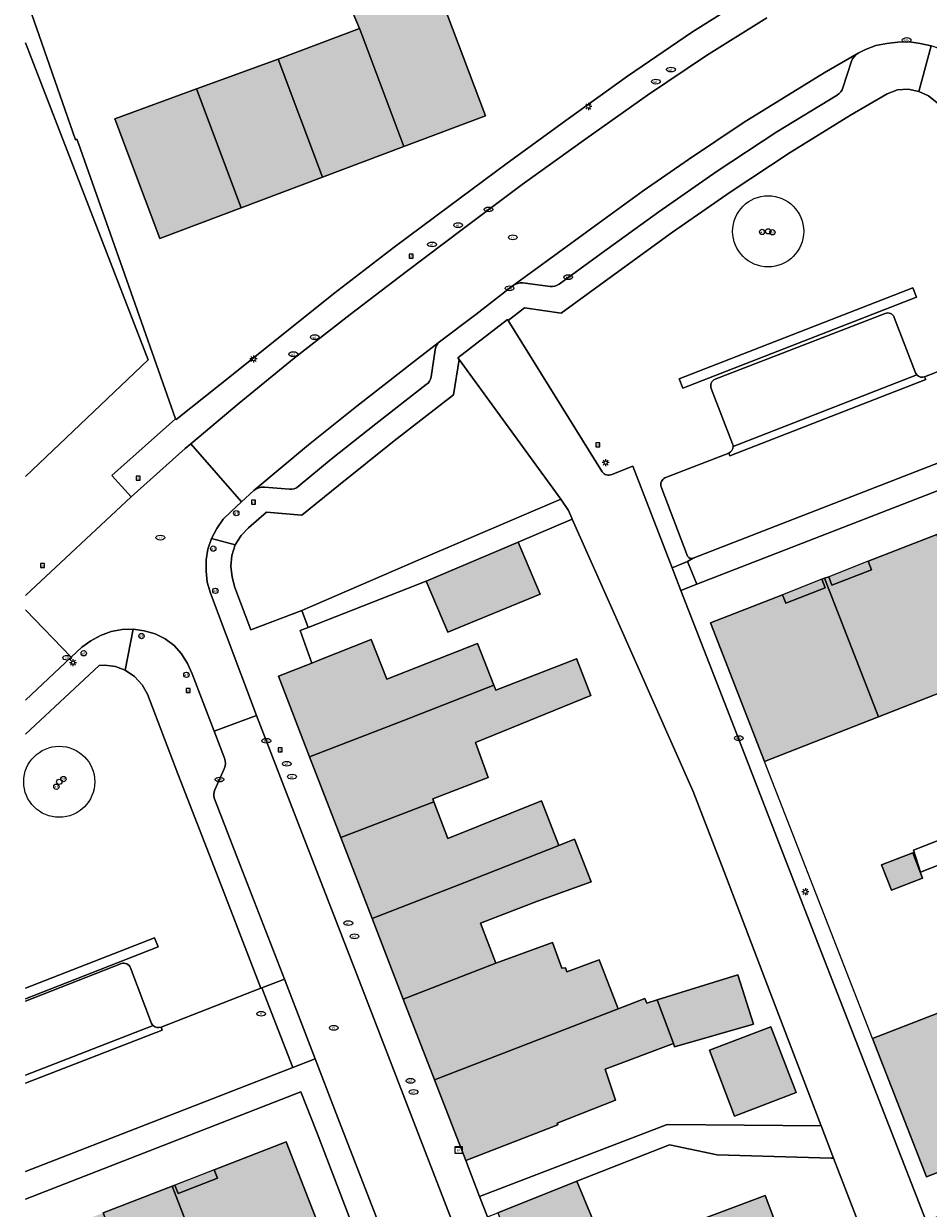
# Model space of a CAD drawing. Header units: metres. Extents: x 187482 to 189800, y 333582 to 335019.
# Tile 14 of 256: x 187483 to 187546, y 333778 to 333862. Entities that reach past the tile are written whole.
import ezdxf
from ezdxf.enums import TextEntityAlignment as Align

# ---------------------------------------------------------------- set-up
doc = ezdxf.new("R2010")
doc.units = ezdxf.units.M
doc.layers.get('0').update_dxf_attribs({"color": 252, "lineweight": 18})
for name, color, linetype, lineweight in [('B-WE-GR-BEPLANTING_CULTUUR_HEESTERS-GV', 252, 'Continuous', 18), ('B-WE-GR-BOOM-S', 252, 'Continuous', 18), ('B-WE-GR-HAAG-G', 252, 'GR-HAAG1-SO', 18), ('B-WE-IE-MEUBILAIR-S', 252, 'Continuous', 18), ('B-WE-IE-TERREINAFSCHEIDING_KUNSTMATIG_HEKWERK-G', 252, 'IE-TERREINAFSCHEIDING_KUNSTMATIG-SO', 18), ('B-WE-OG-BEBOUWING-GV', 252, 'Continuous', 18), ('B-WE-OG-BEBOUWING_LUIFEL-GV', 252, 'Continuous', 18), ('B-WE-OG-TERREIN_BEGROEID-GV', 252, 'Continuous', 18), ('B-WE-OG-TERREIN_ERF-GV', 252, 'Continuous', 18), ('B-WE-VH-GESLOTENVERHARDING_ASFALT-GV', 252, 'Continuous', 18), ('B-WE-VH-OPENVERHARDING_BETONELEMENT-GV', 252, 'Continuous', 18), ('B-WE-VH-OPENVERHARDING_BETONSTRAATSTEEN-GV', 252, 'Continuous', 18), ('B-WE-VH-OPENVERHARDING_TEGEL-GV', 252, 'Continuous', 18)]:
    doc.layers.add(name, color=color, linetype=linetype, lineweight=lineweight)
doc.layers.add('B-WE-OG-BEBOUWING-V', color=7, linetype='Continuous', lineweight=18, true_color=0xf0f0f0)
doc.styles.add('NLCS-ISO', font='NLCS-ISO.ttf')
doc.linetypes.add('GR-HAAG1-SO', pattern='A,6,[176,NLCS.SHX,S=0.125,R=0,X=0,Y=0],-2', length=8)
doc.linetypes.add('IE-TERREINAFSCHEIDING_KUNSTMATIG-SO', pattern='A,4,[82,NLCS.SHX,S=0.75,R=90,X=0,Y=0],4,-2', length=10)

# ---------------------------------------------------------------- blocks, each defined once
blk = doc.blocks.new('SIE-MEUBILAIR_BORD_VERKEER-SO')
blk.add_lwpolyline([(-0.5625, -0.5625), (0.5625, -0.5625), (0.5625, 0.5625), (-0.5625, 0.5625)], close=True)
at = {"style": 'NLCS-ISO'}
blk.add_text('vb', height=0.75, dxfattribs=at).set_placement((0, 0), align=Align.MIDDLE_CENTER)
blk = doc.blocks.new('SIE-MEUBILAIR_KAST_ELEKTRA-SO')
for points in [[(-1, 1), (1, 1), (1, 0.84), (-1, 0.84)], [(-1, 0.76), (1, 0.76), (1, -1), (-1, -1)]]:
    blk.add_lwpolyline(points, close=True)
at = {"style": 'NLCS-ISO'}
blk.add_text('et', height=0.75, dxfattribs=at).set_placement((0, 0), align=Align.MIDDLE_CENTER)
blk = doc.blocks.new('SIE-MEUBILAIR_PAAL_LICHTMAST-SO')
for points in [[(-0.62, 0), (-1, 0)], [(-0.71, 0.71), (-0.44, 0.44)], [(0, 1), (0, 0.62)], [(0.44, 0.44), (0.71, 0.71)], [(1, 0), (0.62, 0)], [(-0.71, -0.71), (-0.44, -0.44)], [(0, -0.62), (0, -1)], [(0.44, -0.44), (0.71, -0.71)]]:
    blk.add_lwpolyline(points)
blk.add_circle((0, 0), 0.5)
blk = doc.blocks.new('SIE-MEUBILAIR_PAAL_AFSLUITPAAL-SO')
blk.add_circle((0, 0), 0.75)
at = {"style": 'NLCS-ISO'}
blk.add_text('af', height=0.75, dxfattribs=at).set_placement((0, 0.05), align=Align.MIDDLE_CENTER)
blk = doc.blocks.new('SIE-MEUBILAIR_PUT_WATERLEIDINGPUT-SO')
blk.add_ellipse((0, 0), major_axis=(1.25, 0), ratio=0.54)
at = {"style": 'NLCS-ISO'}
blk.add_text('wl', height=0.75, dxfattribs=at).set_placement((-0.14, 0), align=Align.MIDDLE_CENTER)
blk = doc.blocks.new('SIE-MEUBILAIR_PUT_KOLK-SO')
blk.add_ellipse((0, 0), major_axis=(1.25, 0), ratio=0.54)
at = {"style": 'NLCS-ISO'}
blk.add_text('klk', height=0.75, dxfattribs=at).set_placement((0.03, 0), align=Align.MIDDLE_CENTER)
blk = doc.blocks.new('SIE-MEUBILAIR_PUT_RIOOLPUT-SO')
blk.add_ellipse((0, 0), major_axis=(1.25, 0), ratio=0.54)
at = {"style": 'NLCS-ISO'}
blk.add_text('ri', height=0.75, dxfattribs=at).set_placement((-0.04, 0.07), align=Align.MIDDLE_CENTER)
blk = doc.blocks.new('SGR-BOOM_GBKN-SO')
at = {"color": 0, "linetype": 'ByBlock', "lineweight": 18}
for radius in [2, 0.15]:
    blk.add_circle((0, 0), radius, dxfattribs=at)

msp = doc.modelspace()

# ---------------------------------------------------------------- hatches: boundary and pattern name
at = {"layer": 'B-WE-OG-BEBOUWING-V'}
h = msp.add_hatch(color=256, dxfattribs=at)
h.dxf.hatch_style = 1
h.paths.add_polyline_path([(187506.309, 333861.466), (187506.331, 333861.414), (187509.441, 333853.156), (187515.164, 333855.311), (187511.249, 333865.706), (187514.004, 333866.754), (187511.746, 333872.6), (187508.322, 333871.278), (187509.886, 333867.371), (187504.731, 333865.441), (187505.289, 333863.919)], flags=17)
h = msp.add_hatch(color=256, dxfattribs=at)
h.dxf.hatch_style = 1
h.paths.add_polyline_path([(187500.589, 333859.312), (187503.719, 333851.001), (187509.441, 333853.156), (187506.331, 333861.414), (187506.309, 333861.466)], flags=17)
h = msp.add_hatch(color=256, dxfattribs=at)
h.dxf.hatch_style = 1
h.paths.add_polyline_path([(187503.719, 333851.001), (187500.589, 333859.312), (187494.848, 333857.21), (187497.997, 333848.847)], flags=17)
h = msp.add_hatch(color=256, dxfattribs=at)
h.dxf.hatch_style = 1
h.paths.add_polyline_path([(187497.997, 333848.847), (187494.848, 333857.21), (187489.106, 333855.108), (187492.275, 333846.692)], flags=17)
h = msp.add_hatch(color=256, dxfattribs=at)
h.dxf.hatch_style = 1
h.paths.add_polyline_path([(187550.734, 333816.116), (187546.929, 333825.859), (187542.097, 333823.975), (187542.331, 333823.376), (187539.548, 333822.289), (187539.315, 333822.885), (187539.013, 333822.772), (187542.819, 333813.026)], flags=17)
h.paths.add_polyline_path([(187542.331, 333823.376), (187542.097, 333823.975), (187539.315, 333822.885), (187539.548, 333822.289)], flags=16)
h.paths.add_polyline_path([(187539.07, 333822.102), (187538.834, 333822.704), (187536.061, 333821.611), (187536.292, 333821.017)], flags=16)
h.paths.add_polyline_path([(187550.14, 333826.425), (187549.907, 333827.02), (187547.134, 333825.939), (187547.367, 333825.342)], flags=16)
h = msp.add_hatch(color=256, dxfattribs=at)
h.dxf.hatch_style = 1
h.paths.add_polyline_path([(187510.996, 333822.582), (187512.522, 333818.975), (187519.031, 333821.653), (187517.476, 333825.325)], flags=17)
h = msp.add_hatch(color=256, dxfattribs=at)
h.dxf.hatch_style = 1
h.paths.add_polyline_path([(187542.819, 333813.026), (187539.013, 333822.772), (187538.834, 333822.704), (187539.07, 333822.102), (187536.292, 333821.017), (187536.061, 333821.611), (187531.004, 333819.638), (187534.79, 333809.89)], flags=17)
h.paths.add_polyline_path([(187542.331, 333823.376), (187542.097, 333823.975), (187539.315, 333822.885), (187539.548, 333822.289)], flags=16)
h.paths.add_polyline_path([(187539.07, 333822.102), (187538.834, 333822.704), (187536.061, 333821.611), (187536.292, 333821.017)], flags=16)
h = msp.add_hatch(color=256, dxfattribs=at)
h.dxf.hatch_style = 1
h.paths.add_polyline_path([(187514.605, 333818.183), (187508.234, 333815.671), (187507.134, 333818.462), (187503.399, 333816.989), (187502.948, 333816.811), (187500.606, 333815.888), (187502.802, 333810.207), (187509.357, 333812.741), (187515.756, 333815.264)], flags=17)
h = msp.add_hatch(color=256, dxfattribs=at)
h.dxf.hatch_style = 1
h.paths.add_polyline_path([(187504.998, 333804.527), (187511.537, 333807.055), (187511.461, 333807.253), (187515.364, 333808.748), (187514.467, 333811.214), (187522.586, 333814.534), (187521.578, 333817.121), (187521.571, 333817.118), (187515.897, 333814.906), (187515.756, 333815.264), (187509.357, 333812.741), (187502.802, 333810.207)], flags=17)
h = msp.add_hatch(color=256, dxfattribs=at)
h.dxf.hatch_style = 1
h.paths.add_polyline_path([(187511.537, 333807.055), (187504.998, 333804.527), (187507.193, 333798.847), (187513.717, 333801.369), (187520.341, 333803.979), (187519.109, 333807.104), (187512.528, 333804.469)], flags=17)
h = msp.add_hatch(color=256, dxfattribs=at)
h.dxf.hatch_style = 1
h.paths.add_polyline_path([(187507.193, 333798.847), (187509.389, 333793.167), (187515.897, 333795.682), (187514.814, 333798.508), (187518.831, 333800.048), (187522.597, 333801.409), (187521.431, 333804.408), (187520.341, 333803.979), (187513.717, 333801.369)], flags=17)
h = msp.add_hatch(color=256, dxfattribs=at)
h.dxf.hatch_style = 1
h.paths.add_polyline_path([(187545.919, 333801.669), (187545.233, 333803.46), (187543.039, 333802.62), (187543.726, 333800.829)], flags=17)
h = msp.add_hatch(color=256, dxfattribs=at)
h.dxf.hatch_style = 1
h.paths.add_polyline_path([(187509.389, 333793.167), (187511.584, 333787.487), (187524.51, 333792.482), (187523.176, 333795.934), (187520.905, 333795.084), (187520.792, 333795.374), (187520.546, 333795.344), (187519.892, 333797.139), (187515.897, 333795.682)], flags=17)
h = msp.add_hatch(color=256, dxfattribs=at)
h.dxf.hatch_style = 1
h.paths.add_polyline_path([(187527.252, 333793.114), (187528.407, 333790.036), (187528.476, 333789.807), (187534.023, 333791.401), (187532.922, 333794.881)], flags=17)
h = msp.add_hatch(color=256, dxfattribs=at)
h.dxf.hatch_style = 1
h.paths.add_polyline_path([(187554.214, 333783.778), (187550.43, 333793.521), (187542.395, 333790.401), (187546.194, 333780.666), (187551.259, 333782.633), (187551.028, 333783.228), (187553.803, 333784.306), (187554.035, 333783.708)], flags=17)
h.paths.add_polyline_path([(187554.035, 333783.708), (187553.803, 333784.306), (187551.028, 333783.228), (187551.259, 333782.633)], flags=16)
h = msp.add_hatch(color=256, dxfattribs=at)
h.dxf.hatch_style = 1
h.paths.add_polyline_path([(187511.584, 333787.487), (187513.78, 333781.807), (187520.256, 333784.311), (187520.211, 333784.429), (187524.308, 333786.05), (187523.591, 333788.229), (187528.407, 333790.036), (187527.252, 333793.114), (187526.523, 333792.887), (187526.393, 333793.21), (187524.51, 333792.482)], flags=17)
h = msp.add_hatch(color=256, dxfattribs=at)
h.dxf.hatch_style = 1
h.paths.add_polyline_path([(187530.923, 333789.565), (187532.691, 333784.933), (187537.022, 333786.586), (187535.254, 333791.218)], flags=17)
h = msp.add_hatch(color=256, dxfattribs=at)
h.dxf.hatch_style = 1
h.paths.add_polyline_path([(187496.916, 333770.248), (187504.956, 333773.375), (187501.156, 333783.125), (187496.089, 333781.154), (187496.32, 333780.558), (187493.546, 333779.479), (187493.313, 333780.077), (187493.122, 333780.002)], flags=17)
h.paths.add_polyline_path([(187496.32, 333780.558), (187496.089, 333781.154), (187493.313, 333780.077), (187493.546, 333779.479)], flags=16)
h = msp.add_hatch(color=256, dxfattribs=at)
h.dxf.hatch_style = 1
h.paths.add_polyline_path([(187493.122, 333780.002), (187488.274, 333778.119), (187488.507, 333777.519), (187485.723, 333776.436), (187485.491, 333777.033), (187485.212, 333776.929), (187489.007, 333767.171), (187496.916, 333770.248)], flags=17)
h.paths.add_polyline_path([(187496.32, 333780.558), (187496.089, 333781.154), (187493.313, 333780.077), (187493.546, 333779.479)], flags=16)
h.paths.add_polyline_path([(187488.507, 333777.519), (187488.274, 333778.119), (187485.491, 333777.033), (187485.723, 333776.436)], flags=16)
h = msp.add_hatch(color=256, dxfattribs=at)
h.dxf.hatch_style = 1
h.paths.add_polyline_path([(187518.566, 333769.448), (187531.592, 333774.468), (187531.262, 333775.321), (187530.584, 333777.072), (187530.462, 333777.387), (187523.829, 333774.78), (187522.742, 333777.592), (187521.599, 333780.351), (187516.04, 333778.136), (187517.066, 333775.4), (187516.371, 333775.132)], flags=17)
h = msp.add_hatch(color=256, dxfattribs=at)
h.dxf.hatch_style = 1
h.paths.add_polyline_path([(187531.692, 333774.623), (187536.015, 333776.24), (187534.855, 333779.342), (187530.532, 333777.724)], flags=17)

# ---------------------------------------------------------------- linework, layer by layer
at = {"layer": 'B-WE-GR-BEPLANTING_CULTUUR_HEESTERS-GV', "flags": 128}
msp.add_lwpolyline([(187545.484, 333842.558), (187545.228, 333843.21), (187528.795, 333836.8), (187529.051, 333836.148)], close=True, dxfattribs=at)
at = {"layer": 'B-WE-GR-BEPLANTING_CULTUUR_HEESTERS-GV'}
msp.add_lwpolyline([(187492.14, 333796.833), (187491.884, 333797.486), (187482.806, 333793.945)], dxfattribs=at)
at = {"layer": 'B-WE-GR-BEPLANTING_CULTUUR_HEESTERS-GV', "flags": 128}
msp.add_lwpolyline([(187482.806, 333793.192), (187492.14, 333796.833)], dxfattribs=at)
at = {"layer": 'B-WE-GR-HAAG-G', "ltscale": 0.2, "flags": 128}
for points in [[(187493.401, 333833.963), (187489.643, 333844.603), (187486.548, 333853.369), (187486.438, 333853.668)], [(187493.36, 333834), (187489.643, 333844.603)]]:
    msp.add_lwpolyline(points, dxfattribs=at)
at = {"layer": 'B-WE-IE-TERREINAFSCHEIDING_KUNSTMATIG_HEKWERK-G', "ltscale": 0.2, "flags": 128}
for points in [[(187482.806, 333829.927), (187491.435, 333838.144), (187482.806, 333860.452)], [(187558.763, 333819.252), (187562.24, 333810.305), (187545.284, 333803.636), (187545.777, 333802.092), (187562.851, 333808.804), (187566.369, 333799.71)], [(187542.395, 333790.401), (187534.79, 333809.89)]]:
    msp.add_lwpolyline(points, dxfattribs=at)
at = {"layer": 'B-WE-OG-BEBOUWING-GV', "flags": 128}
for points in [[(187506.309, 333861.466), (187506.331, 333861.414), (187509.441, 333853.156), (187515.164, 333855.311), (187511.249, 333865.706), (187514.004, 333866.754), (187511.746, 333872.6), (187508.322, 333871.278), (187509.886, 333867.371), (187504.731, 333865.441), (187505.289, 333863.919)], [(187500.589, 333859.312), (187503.719, 333851.001), (187509.441, 333853.156), (187506.331, 333861.414), (187506.309, 333861.466)], [(187503.719, 333851.001), (187500.589, 333859.312), (187494.848, 333857.21), (187497.997, 333848.847)], [(187497.997, 333848.847), (187494.848, 333857.21), (187489.106, 333855.108), (187492.275, 333846.692)], [(187510.996, 333822.582), (187512.522, 333818.975), (187519.031, 333821.653), (187517.476, 333825.325)], [(187550.734, 333816.116), (187546.929, 333825.859), (187542.097, 333823.975), (187542.331, 333823.376), (187539.548, 333822.289), (187539.315, 333822.885), (187539.013, 333822.772), (187542.819, 333813.026)], [(187542.819, 333813.026), (187539.013, 333822.772), (187538.834, 333822.704), (187539.07, 333822.102), (187536.292, 333821.017), (187536.061, 333821.611), (187531.004, 333819.638), (187534.79, 333809.89)], [(187514.605, 333818.183), (187508.234, 333815.671), (187507.134, 333818.462), (187503.399, 333816.989), (187502.948, 333816.811), (187500.606, 333815.888), (187502.802, 333810.207), (187509.357, 333812.741), (187515.756, 333815.264)], [(187504.998, 333804.527), (187511.537, 333807.055), (187511.461, 333807.253), (187515.364, 333808.748), (187514.467, 333811.214), (187522.586, 333814.534), (187521.578, 333817.121), (187521.571, 333817.118), (187515.897, 333814.906), (187515.756, 333815.264), (187509.357, 333812.741), (187502.802, 333810.207)], [(187511.537, 333807.055), (187504.998, 333804.527), (187507.193, 333798.847), (187513.717, 333801.369), (187520.341, 333803.979), (187519.109, 333807.104), (187512.528, 333804.469)], [(187507.193, 333798.847), (187509.389, 333793.167), (187515.897, 333795.682), (187514.814, 333798.508), (187518.831, 333800.048), (187522.597, 333801.409), (187521.431, 333804.408), (187520.341, 333803.979), (187513.717, 333801.369)], [(187545.919, 333801.669), (187545.233, 333803.46), (187543.039, 333802.62), (187543.726, 333800.829)], [(187509.389, 333793.167), (187511.584, 333787.487), (187524.51, 333792.482), (187523.176, 333795.934), (187520.905, 333795.084), (187520.792, 333795.374), (187520.546, 333795.344), (187519.892, 333797.139), (187515.897, 333795.682)], [(187527.252, 333793.114), (187528.407, 333790.036), (187528.476, 333789.807), (187534.023, 333791.401), (187532.922, 333794.881)], [(187554.214, 333783.778), (187550.43, 333793.521), (187542.395, 333790.401), (187546.194, 333780.666), (187551.259, 333782.633), (187551.028, 333783.228), (187553.803, 333784.306), (187554.035, 333783.708)], [(187511.584, 333787.487), (187513.78, 333781.807), (187520.256, 333784.311), (187520.211, 333784.429), (187524.308, 333786.05), (187523.591, 333788.229), (187528.407, 333790.036), (187527.252, 333793.114), (187526.523, 333792.887), (187526.393, 333793.21), (187524.51, 333792.482)], [(187530.923, 333789.565), (187532.691, 333784.933), (187537.022, 333786.586), (187535.254, 333791.218)], [(187496.916, 333770.248), (187504.956, 333773.375), (187501.156, 333783.125), (187496.089, 333781.154), (187496.32, 333780.558), (187493.546, 333779.479), (187493.313, 333780.077), (187493.122, 333780.002)], [(187518.566, 333769.448), (187531.592, 333774.468), (187531.262, 333775.321), (187530.584, 333777.072), (187530.462, 333777.387), (187523.829, 333774.78), (187522.742, 333777.592), (187521.599, 333780.351), (187516.04, 333778.136), (187517.066, 333775.4), (187516.371, 333775.132)], [(187493.122, 333780.002), (187488.274, 333778.119), (187488.507, 333777.519), (187485.723, 333776.436), (187485.491, 333777.033), (187485.212, 333776.929), (187489.007, 333767.171), (187496.916, 333770.248)], [(187531.692, 333774.623), (187536.015, 333776.24), (187534.855, 333779.342), (187530.532, 333777.724)]]:
    msp.add_lwpolyline(points, close=True, dxfattribs=at)
at = {"layer": 'B-WE-OG-BEBOUWING_LUIFEL-GV', "flags": 128}
for points in [[(187542.331, 333823.376), (187542.097, 333823.975), (187539.315, 333822.885), (187539.548, 333822.289)], [(187539.07, 333822.102), (187538.834, 333822.704), (187536.061, 333821.611), (187536.292, 333821.017)], [(187496.32, 333780.558), (187496.089, 333781.154), (187493.313, 333780.077), (187493.546, 333779.479)]]:
    msp.add_lwpolyline(points, close=True, dxfattribs=at)
at = {"layer": 'B-WE-OG-TERREIN_BEGROEID-GV', "flags": 128}
for points in [[(187482.806, 333821.559), (187490.243, 333828.503), (187488.893, 333830.009), (187493.36, 333834), (187489.643, 333844.603), (187486.548, 333853.369), (187486.438, 333853.668), (187486.342, 333853.634), (187483.229, 333862.504), (187482.987, 333863.147), (187482.806, 333863.627)], [(187482.806, 333829.927), (187491.435, 333838.144), (187482.806, 333860.452)], [(187546.06, 333836.952), (187553.603, 333839.883), (187549.207, 333851.229), (187547.747, 333854.953), (187547.429, 333855.629), (187546.942, 333856.228), (187546.337, 333856.716), (187545.656, 333857.038), (187544.903, 333857.179), (187544.146, 333857.142), (187543.424, 333856.872), (187540.856, 333855.352), (187536.61, 333852.741), (187532.458, 333849.984), (187528.338, 333847.123), (187524.285, 333844.206), (187520.498, 333841.44), (187517.925, 333841.794), (187516.764, 333840.908), (187523.392, 333830.272)], [(187531.332, 333836.778), (187543.295, 333841.397)], [(187543.925, 333841.116), (187545.417, 333837.237)], [(187532.556, 333832.246), (187531.058, 333836.125)], [(187527.8, 333829.854), (187532.291, 333831.586)], [(187524.055, 333830.088), (187525.535, 333830.674), (187528.317, 333823.507), (187529.392, 333823.944), (187529.794, 333824.185)], [(187529.394, 333824.325), (187527.523, 333829.204)], [(187496.252, 333802.014), (187493.527, 333809.015), (187491.402, 333814.611), (187491.019, 333815.277), (187490.481, 333815.859), (187489.834, 333816.318), (187489.153, 333816.578), (187488.387, 333816.664), (187487.989, 333816.648), (187482.806, 333811.811)], [(187492.356, 333791.194), (187499.363, 333793.93), (187496.252, 333802.014)], [(187482.806, 333793.945), (187491.884, 333797.486)], [(187482.806, 333793.025), (187489.566, 333795.668)], [(187490.205, 333795.363), (187491.689, 333791.446)]]:
    msp.add_lwpolyline(points, dxfattribs=at)
at = {"layer": 'B-WE-OG-TERREIN_BEGROEID-GV'}
for points in [[(187482.806, 333860.452), (187491.435, 333838.144), (187482.806, 333829.927)], [(187491.884, 333797.486), (187492.14, 333796.833), (187482.806, 333793.192)]]:
    msp.add_lwpolyline(points, dxfattribs=at)
at = {"layer": 'B-WE-OG-TERREIN_BEGROEID-GV', "flags": 128}
for points in [[(187545.228, 333843.21), (187545.484, 333842.558), (187529.051, 333836.148), (187528.795, 333836.8)], [(187513.328, 333838.164), (187512.926, 333835.678), (187508.747, 333832.446), (187504.83, 333829.312), (187502.263, 333827.215), (187499.772, 333827.424), (187498.512, 333826.323), (187497.985, 333825.774), (187497.576, 333825.133), (187497.33, 333824.385), (187497.254, 333823.622), (187497.349, 333822.852), (187497.533, 333822.115), (187498.66, 333819.151), (187502.243, 333820.505), (187510.444, 333824.056), (187520.485, 333828.335)]]:
    msp.add_lwpolyline(points, close=True, dxfattribs=at)
at = {"layer": 'B-WE-OG-TERREIN_BEGROEID-GV'}
for points in [[(187543.295, 333841.397, -0.462026), (187543.925, 333841.116)], [(187545.417, 333837.237, 0.097549), (187545.516, 333837.081)], [(187545.516, 333837.081, 0.302845), (187546.06, 333836.952)], [(187531.058, 333836.125, -0.425919), (187531.332, 333836.778)], [(187532.291, 333831.586, 0.3002), (187532.598, 333832.042)], [(187532.598, 333832.042, 0.107331), (187532.556, 333832.246)], [(187523.392, 333830.272, 0.379727), (187524.055, 333830.088)], [(187527.523, 333829.204, -0.352536), (187527.8, 333829.854)], [(187529.794, 333824.185, -0.395546), (187529.394, 333824.325)], [(187489.566, 333795.668, -0.380899), (187490.205, 333795.363)], [(187491.689, 333791.446, 0.08962), (187491.785, 333791.309)], [(187491.785, 333791.309, 0.310442), (187492.356, 333791.194)]]:
    msp.add_lwpolyline(points, format="xyb", dxfattribs=at)
at = {"layer": 'B-WE-OG-TERREIN_ERF-GV', "flags": 128}
for points in [[(187511.249, 333865.706), (187515.164, 333855.311), (187509.441, 333853.156), (187503.719, 333851.001), (187497.997, 333848.847), (187492.275, 333846.692), (187489.106, 333855.108), (187494.848, 333857.21), (187500.589, 333859.312), (187506.309, 333861.466), (187505.289, 333863.919)], [(187483.229, 333862.504), (187486.342, 333853.634), (187486.438, 333853.668), (187486.548, 333853.369), (187489.643, 333844.603), (187493.36, 333834), (187493.401, 333833.963), (187493.424, 333833.941), (187496.502, 333836.399), (187500.708, 333839.76), (187504.491, 333842.792), (187508.754, 333846.063), (187512.599, 333848.94), (187516.693, 333851.982), (187520.998, 333855.092), (187525.164, 333858.115), (187529.741, 333861.221), (187534.007, 333863.924)], [(187482.806, 333775.302), (187485.244, 333776.25), (187485.01, 333776.853), (187485.212, 333776.929), (187485.491, 333777.033), (187485.723, 333776.436), (187488.507, 333777.519), (187488.274, 333778.119), (187493.122, 333780.002), (187493.313, 333780.077), (187493.546, 333779.479), (187496.32, 333780.558), (187496.089, 333781.154), (187501.156, 333783.125), (187504.956, 333773.375), (187496.916, 333770.248), (187489.007, 333767.171)], [(187543.238, 333772.687), (187539.644, 333781.977), (187539.482, 333781.981), (187531.475, 333782.202), (187528.108, 333782.914), (187521.599, 333780.351), (187522.742, 333777.592)]]:
    msp.add_lwpolyline(points, dxfattribs=at)
for points in [[(187556.45, 333832.606), (187530.03, 333822.355), (187528.924, 333821.926), (187532.523, 333812.648), (187535.951, 333803.812), (187539.21, 333795.422), (187543.563, 333784.217), (187546.171, 333777.53), (187547.274, 333777.974), (187573.696, 333788.291), (187571.294, 333794.463), (187567.897, 333803.196), (187565.334, 333809.817), (187562.851, 333808.804), (187545.777, 333802.092), (187545.284, 333803.636), (187562.24, 333810.305), (187564.766, 333811.267), (187563.208, 333815.26), (187559.554, 333824.656)], [(187536.061, 333821.611), (187536.292, 333821.017), (187539.07, 333822.102), (187538.834, 333822.704), (187539.013, 333822.772), (187539.315, 333822.885), (187539.548, 333822.289), (187542.331, 333823.376), (187542.097, 333823.975), (187546.929, 333825.859), (187547.134, 333825.939), (187547.367, 333825.342), (187550.14, 333826.425), (187549.907, 333827.02), (187554.977, 333829), (187558.763, 333819.252), (187550.734, 333816.116), (187542.819, 333813.026), (187534.79, 333809.89), (187531.004, 333819.638)], [(187538.782, 333784.254), (187535.202, 333793.639), (187531.93, 333802.193), (187529.774, 333807.766), (187524.335, 333820.044), (187521.277, 333826.933), (187517.476, 333825.325), (187519.031, 333821.653), (187512.522, 333818.975), (187510.996, 333822.582), (187502.692, 333819.316), (187502.128, 333819.097), (187502.948, 333816.811), (187503.399, 333816.989), (187507.134, 333818.462), (187508.234, 333815.671), (187514.605, 333818.183), (187515.756, 333815.264), (187515.897, 333814.906), (187521.571, 333817.118), (187521.578, 333817.121), (187522.586, 333814.534), (187514.467, 333811.214), (187515.364, 333808.748), (187511.461, 333807.253), (187511.537, 333807.055), (187512.528, 333804.469), (187519.109, 333807.104), (187520.341, 333803.979), (187521.431, 333804.408), (187522.597, 333801.409), (187518.831, 333800.048), (187514.814, 333798.508), (187515.897, 333795.682), (187519.892, 333797.139), (187520.546, 333795.344), (187520.792, 333795.374), (187520.905, 333795.084), (187523.176, 333795.934), (187524.51, 333792.482), (187526.393, 333793.21), (187526.523, 333792.887), (187527.252, 333793.114), (187532.922, 333794.881), (187534.023, 333791.401), (187528.476, 333789.807), (187528.407, 333790.036), (187523.591, 333788.229), (187524.308, 333786.05), (187520.211, 333784.429), (187520.256, 333784.311), (187513.78, 333781.807), (187514.759, 333779.284), (187527.956, 333784.346)], [(187562.851, 333808.804), (187565.334, 333809.817), (187564.766, 333811.267), (187562.24, 333810.305), (187545.284, 333803.636), (187545.777, 333802.092)], [(187545.919, 333801.669), (187543.726, 333800.829), (187543.039, 333802.62), (187545.233, 333803.46)], [(187562.118, 333786.844), (187561.859, 333786.747), (187561.628, 333787.344), (187558.842, 333786.263), (187559.075, 333785.663), (187554.214, 333783.778), (187554.035, 333783.708), (187553.803, 333784.306), (187551.028, 333783.228), (187551.259, 333782.633), (187546.194, 333780.666), (187542.395, 333790.401), (187550.43, 333793.521), (187558.334, 333796.59), (187566.369, 333799.71), (187570.168, 333789.975), (187565.116, 333788.015), (187564.885, 333788.609), (187562.106, 333787.53), (187562.34, 333786.927)], [(187530.923, 333789.565), (187535.254, 333791.218), (187537.022, 333786.586), (187532.691, 333784.933)], [(187538.831, 333784.126), (187538.782, 333784.254), (187527.956, 333784.346), (187514.759, 333779.284), (187515.314, 333777.855), (187516.04, 333778.136), (187521.599, 333780.351), (187528.108, 333782.914), (187531.475, 333782.202), (187539.482, 333781.981), (187539.644, 333781.977)], [(187531.692, 333774.623), (187530.532, 333777.724), (187534.855, 333779.342), (187536.015, 333776.24)]]:
    msp.add_lwpolyline(points, close=True, dxfattribs=at)
at = {"layer": 'B-WE-OG-TERREIN_ERF-GV'}
msp.add_lwpolyline([(187483.141, 333753.994), (187484.712, 333754.599), (187508.599, 333763.925), (187510.682, 333764.715), (187506.862, 333774.537), (187503.284, 333783.85), (187502.191, 333786.64), (187482.806, 333779.098)], dxfattribs=at)
at = {"layer": 'B-WE-VH-GESLOTENVERHARDING_ASFALT-GV', "flags": 128}
for points in [[(187534.964, 333862.212), (187530.712, 333859.57), (187526.564, 333856.764), (187522.23, 333853.694), (187517.757, 333850.485), (187513.616, 333847.385), (187509.628, 333844.358), (187505.663, 333841.33), (187501.715, 333838.253), (187497.839, 333835.102), (187494.449, 333832.243), (187498.015, 333828.159), (187498.887, 333828.952), (187502.714, 333832.157), (187506.134, 333834.879), (187510.17, 333838.04), (187511.844, 333839.336), (187514.484, 333841.338), (187517.06, 333843.328), (187517.122, 333843.374), (187519.435, 333845.06), (187523.18, 333847.794), (187526.276, 333850.033), (187529.459, 333852.234), (187533.365, 333854.865), (187539.008, 333858.344), (187541.386, 333859.714), (187541.426, 333859.737), (187541.894, 333859.977), (187542.635, 333860.253), (187543.414, 333860.409), (187544.177, 333860.498), (187545.009, 333860.512), (187545.753, 333860.4), (187546.525, 333860.229)], [(187482.806, 333820.551), (187486.025, 333817.232), (187486.77, 333817.917), (187487.412, 333818.373), (187488.1, 333818.749), (187488.846, 333819.03), (187489.616, 333819.165), (187490.399, 333819.194), (187491.17, 333819.082), (187491.931, 333818.863), (187492.64, 333818.504), (187493.283, 333818.043), (187493.797, 333817.465), (187494.211, 333816.776), (187494.542, 333816.041), (187496.08, 333812.013), (187499.067, 333813.123), (187495.831, 333821.725), (187495.606, 333822.506), (187495.517, 333823.276)], [(187482.806, 333814.2), (187486.025, 333817.232), (187482.806, 333820.551)], [(187496.1, 333807.256), (187497.909, 333802.589), (187501.034, 333794.567), (187501.076, 333794.458), (187503.197, 333788.955), (187504.91, 333784.51), (187508.514, 333775.2), (187512.129, 333765.856), (187514.786, 333759.032), (187514.963, 333759.124), (187518.112, 333750.964), (187522.529, 333739.606), (187522.333, 333739.537), (187522.681, 333738.591), (187527.181, 333740.468), (187524.669, 333746.978), (187521.063, 333756.306), (187517.435, 333765.64), (187513.769, 333775.089), (187510.138, 333784.511), (187506.176, 333794.77), (187502.563, 333804.087), (187499.067, 333813.123), (187496.08, 333812.013)], [(187496.08, 333812.013), (187496.81, 333810.117)], [(187496.8, 333809.377), (187496.132, 333807.892)]]:
    msp.add_lwpolyline(points, dxfattribs=at)
at = {"layer": 'B-WE-VH-GESLOTENVERHARDING_ASFALT-GV'}
msp.add_lwpolyline([(187495.517, 333823.276), (187495.525, 333824.063), (187495.653, 333824.832), (187495.9, 333825.577), (187496.266, 333826.283), (187496.721, 333826.926), (187497.273, 333827.485), (187498.015, 333828.159), (187494.449, 333832.243), (187494.045, 333831.902), (187490.243, 333828.503), (187482.806, 333821.559)], dxfattribs=at)
for points in [[(187496.81, 333810.117, -0.205404), (187496.8, 333809.377)], [(187496.132, 333807.892, 0.176129), (187496.1, 333807.256)]]:
    msp.add_lwpolyline(points, format="xyb", dxfattribs=at)
at = {"layer": 'B-WE-VH-OPENVERHARDING_BETONELEMENT-GV', "flags": 128}
msp.add_lwpolyline([(187529.392, 333823.944), (187528.317, 333823.507), (187528.924, 333821.926), (187530.03, 333822.355)], close=True, dxfattribs=at)
at = {"layer": 'B-WE-VH-OPENVERHARDING_BETONSTRAATSTEEN-GV', "flags": 128}
for points in [[(187541.386, 333859.714), (187539.008, 333858.344), (187533.365, 333854.865), (187529.459, 333852.234), (187526.276, 333850.033), (187523.18, 333847.794), (187519.435, 333845.06), (187517.122, 333843.374)], [(187540.319, 333857.296), (187540.914, 333859.15)], [(187527.371, 333848.563), (187531.461, 333851.427), (187535.664, 333854.198), (187539.904, 333856.777)], [(187520.358, 333843.477), (187523.313, 333845.63), (187527.371, 333848.563)], [(187517.793, 333843.556), (187519.73, 333843.307)], [(187543.295, 333841.397), (187531.332, 333836.778)], [(187545.417, 333837.237), (187543.925, 333841.116)], [(187523.392, 333830.272), (187516.764, 333840.908), (187516.719, 333840.978), (187513.238, 333838.297), (187513.328, 333838.164), (187520.485, 333828.335), (187521.019, 333827.544), (187521.245, 333827.006), (187521.277, 333826.933), (187524.335, 333820.044), (187529.774, 333807.766), (187531.93, 333802.193), (187535.202, 333793.639), (187538.782, 333784.254), (187538.831, 333784.126), (187539.644, 333781.977), (187543.238, 333772.687)], [(187555.78, 333834.288), (187555.896, 333834.33), (187553.7, 333839.919), (187553.603, 333839.883), (187546.06, 333836.952), (187546.143, 333836.751), (187532.369, 333831.4), (187532.291, 333831.586), (187527.8, 333829.854)], [(187511.844, 333839.336), (187510.17, 333838.04), (187506.134, 333834.879), (187502.714, 333832.157), (187498.887, 333828.952)], [(187511.356, 333836.947), (187511.637, 333838.841)], [(187532.291, 333831.586), (187532.369, 333831.4), (187546.143, 333836.751), (187546.06, 333836.952)], [(187545.516, 333837.081), (187532.598, 333832.042)], [(187532.598, 333832.042), (187545.516, 333837.081)], [(187507.459, 333833.641), (187511.006, 333836.4)], [(187531.058, 333836.125), (187532.556, 333832.246)], [(187502.006, 333829.24), (187504.327, 333831.147), (187507.459, 333833.641)], [(187529.794, 333824.185), (187555.78, 333834.288)], [(187532.523, 333812.648), (187528.924, 333821.926), (187528.317, 333823.507), (187525.535, 333830.674), (187524.055, 333830.088)], [(187499.623, 333829.176), (187501.376, 333829.043)], [(187527.523, 333829.204), (187529.394, 333824.325)], [(187546.171, 333777.53), (187543.563, 333784.217), (187539.21, 333795.422), (187535.951, 333803.812), (187532.523, 333812.648)], [(187489.566, 333795.668), (187482.806, 333793.025)], [(187491.689, 333791.446), (187490.205, 333795.363)], [(187501.626, 333788.345), (187499.439, 333793.946), (187499.363, 333793.93), (187492.356, 333791.194), (187492.422, 333790.988), (187482.806, 333787.238)], [(187482.806, 333787.806), (187491.785, 333791.309)], [(187491.785, 333791.309), (187482.806, 333787.806)], [(187482.806, 333787.238), (187492.422, 333790.988), (187492.356, 333791.194)], [(187482.806, 333781.023), (187501.626, 333788.345)]]:
    msp.add_lwpolyline(points, dxfattribs=at)
at = {"layer": 'B-WE-VH-OPENVERHARDING_BETONSTRAATSTEEN-GV'}
for points in [[(187540.914, 333859.15, -0.166863), (187541.386, 333859.714)], [(187539.904, 333856.777, 0.197181), (187540.319, 333857.296)], [(187517.122, 333843.374, -0.16362), (187517.793, 333843.556)], [(187519.73, 333843.307, 0.165544), (187520.358, 333843.477)], [(187543.925, 333841.116, 0.462026), (187543.295, 333841.397)], [(187511.637, 333838.841, -0.151254), (187511.844, 333839.336)], [(187511.006, 333836.4, 0.19476), (187511.356, 333836.947)], [(187545.516, 333837.081, -0.097549), (187545.417, 333837.237)], [(187546.06, 333836.952, -0.302845), (187545.516, 333837.081)], [(187531.332, 333836.778, 0.425919), (187531.058, 333836.125)], [(187532.598, 333832.042, -0.3002), (187532.291, 333831.586)], [(187532.556, 333832.246, -0.107331), (187532.598, 333832.042)], [(187524.055, 333830.088, -0.379727), (187523.392, 333830.272)], [(187527.8, 333829.854, 0.352536), (187527.523, 333829.204)], [(187498.887, 333828.952, -0.198205), (187499.623, 333829.176)], [(187501.376, 333829.043, 0.233348), (187502.006, 333829.24)], [(187529.394, 333824.325, 0.395546), (187529.794, 333824.185)], [(187490.205, 333795.363, 0.380899), (187489.566, 333795.668)], [(187491.785, 333791.309, -0.08962), (187491.689, 333791.446)], [(187492.356, 333791.194, -0.310442), (187491.785, 333791.309)]]:
    msp.add_lwpolyline(points, format="xyb", dxfattribs=at)
at = {"layer": 'B-WE-VH-OPENVERHARDING_BETONSTRAATSTEEN-GV', "flags": 128}
msp.add_lwpolyline([(187502.243, 333820.505), (187502.692, 333819.316), (187510.996, 333822.582), (187517.476, 333825.325), (187521.277, 333826.933), (187521.245, 333827.006), (187521.019, 333827.544), (187520.485, 333828.335), (187510.444, 333824.056)], close=True, dxfattribs=at)
at = {"layer": 'B-WE-VH-OPENVERHARDING_TEGEL-GV', "flags": 128}
for points in [[(187534.007, 333863.924), (187529.741, 333861.221), (187525.164, 333858.115), (187520.998, 333855.092), (187516.693, 333851.982), (187512.599, 333848.94), (187508.754, 333846.063), (187504.491, 333842.792), (187500.708, 333839.76), (187496.502, 333836.399), (187493.424, 333833.941), (187493.401, 333833.963), (187493.36, 333834), (187488.893, 333830.009), (187490.243, 333828.503), (187494.045, 333831.902), (187494.449, 333832.243), (187497.839, 333835.102), (187501.715, 333838.253), (187505.663, 333841.33), (187509.628, 333844.358), (187513.616, 333847.385), (187517.757, 333850.485), (187522.23, 333853.694), (187526.564, 333856.764), (187530.712, 333859.57), (187534.964, 333862.212)], [(187528.338, 333847.123), (187532.458, 333849.984), (187536.61, 333852.741), (187540.856, 333855.352), (187543.424, 333856.872), (187544.146, 333857.142), (187544.903, 333857.179), (187545.656, 333857.038), (187546.525, 333860.229), (187545.753, 333860.4), (187545.009, 333860.512), (187544.177, 333860.498), (187543.414, 333860.409), (187542.635, 333860.253), (187541.894, 333859.977), (187541.426, 333859.737), (187541.386, 333859.714)], [(187551.023, 333855.902), (187550.628, 333856.837), (187550.246, 333857.524), (187549.809, 333858.186), (187549.261, 333858.762), (187548.647, 333859.255), (187547.988, 333859.685), (187547.278, 333859.97), (187546.525, 333860.229), (187545.656, 333857.038), (187546.337, 333856.716), (187546.942, 333856.228), (187547.429, 333855.629), (187547.747, 333854.953), (187549.207, 333851.229), (187553.603, 333839.883), (187553.7, 333839.919), (187555.259, 333840.524), (187555.051, 333841.061), (187550.855, 333851.778), (187550.379, 333853.021)], [(187540.914, 333859.15), (187540.319, 333857.296)], [(187539.904, 333856.777), (187535.664, 333854.198), (187531.461, 333851.427), (187527.371, 333848.563), (187523.313, 333845.63), (187520.358, 333843.477)], [(187498.887, 333828.952), (187498.015, 333828.159), (187497.273, 333827.485), (187496.721, 333826.926), (187496.266, 333826.283), (187495.9, 333825.577), (187497.576, 333825.133), (187497.985, 333825.774), (187498.512, 333826.323), (187499.772, 333827.424), (187502.263, 333827.215), (187504.83, 333829.312), (187508.747, 333832.446), (187512.926, 333835.678), (187513.328, 333838.164), (187513.238, 333838.297), (187516.719, 333840.978), (187516.764, 333840.908), (187517.925, 333841.794), (187520.498, 333841.44), (187524.285, 333844.206), (187528.338, 333847.123)], [(187519.73, 333843.307), (187517.793, 333843.556)], [(187517.122, 333843.374), (187517.06, 333843.328), (187514.484, 333841.338), (187511.844, 333839.336)], [(187511.637, 333838.841), (187511.356, 333836.947)], [(187511.006, 333836.4), (187507.459, 333833.641), (187504.327, 333831.147), (187502.006, 333829.24)], [(187501.376, 333829.043), (187499.623, 333829.176)], [(187515.314, 333777.855), (187514.759, 333779.284), (187513.78, 333781.807), (187511.584, 333787.487), (187509.389, 333793.167), (187507.193, 333798.847), (187504.998, 333804.527), (187502.802, 333810.207), (187500.606, 333815.888), (187502.948, 333816.811), (187502.128, 333819.097), (187502.692, 333819.316), (187502.243, 333820.505), (187498.66, 333819.151), (187497.533, 333822.115), (187497.349, 333822.852), (187497.254, 333823.622), (187497.33, 333824.385), (187497.576, 333825.133), (187495.9, 333825.577), (187495.653, 333824.832), (187495.525, 333824.063), (187495.517, 333823.276), (187495.606, 333822.506), (187495.831, 333821.725), (187499.067, 333813.123), (187502.563, 333804.087), (187506.176, 333794.77), (187510.138, 333784.511), (187513.769, 333775.089)], [(187496.81, 333810.117), (187496.08, 333812.013), (187494.542, 333816.041), (187494.211, 333816.776), (187493.797, 333817.465), (187493.283, 333818.043), (187492.64, 333818.504), (187491.931, 333818.863), (187491.17, 333819.082), (187490.399, 333819.194), (187489.834, 333816.318), (187490.481, 333815.859), (187491.019, 333815.277), (187491.402, 333814.611), (187493.527, 333809.015), (187496.252, 333802.014), (187499.363, 333793.93), (187499.439, 333793.946), (187501.034, 333794.567), (187497.909, 333802.589), (187496.1, 333807.256)], [(187482.806, 333811.811), (187487.989, 333816.648)], [(187496.132, 333807.892), (187496.8, 333809.377)], [(187482.806, 333779.098), (187502.191, 333786.64), (187503.284, 333783.85), (187506.862, 333774.537), (187510.682, 333764.715), (187511.286, 333763.13), (187512.908, 333758.974), (187514.195, 333758.411)]]:
    msp.add_lwpolyline(points, dxfattribs=at)
at = {"layer": 'B-WE-VH-OPENVERHARDING_TEGEL-GV'}
for points in [[(187541.386, 333859.714, 0.166863), (187540.914, 333859.15)], [(187540.319, 333857.296, -0.197181), (187539.904, 333856.777)], [(187517.793, 333843.556, 0.16362), (187517.122, 333843.374)], [(187520.358, 333843.477, -0.165544), (187519.73, 333843.307)], [(187511.844, 333839.336, 0.151254), (187511.637, 333838.841)], [(187511.356, 333836.947, -0.19476), (187511.006, 333836.4)], [(187499.623, 333829.176, 0.198205), (187498.887, 333828.952)], [(187502.006, 333829.24, -0.233348), (187501.376, 333829.043)], [(187496.8, 333809.377, 0.205404), (187496.81, 333810.117)], [(187496.1, 333807.256, -0.176129), (187496.132, 333807.892)]]:
    msp.add_lwpolyline(points, format="xyb", dxfattribs=at)
at = {"layer": 'B-WE-VH-OPENVERHARDING_TEGEL-GV', "flags": 128}
for points in [[(187556.45, 333832.606), (187555.78, 333834.288), (187529.794, 333824.185), (187529.392, 333823.944), (187530.03, 333822.355)], [(187503.197, 333788.955), (187501.076, 333794.458), (187501.034, 333794.567), (187499.439, 333793.946), (187501.626, 333788.345)]]:
    msp.add_lwpolyline(points, close=True, dxfattribs=at)
at = {"layer": 'B-WE-VH-OPENVERHARDING_TEGEL-GV'}
for points in [[(187487.989, 333816.648), (187488.387, 333816.664), (187489.153, 333816.578), (187489.834, 333816.318), (187490.399, 333819.194), (187489.616, 333819.165), (187488.846, 333819.03), (187488.1, 333818.749), (187487.412, 333818.373), (187486.77, 333817.917), (187486.025, 333817.232), (187482.806, 333814.2)], [(187514.786, 333759.032), (187512.129, 333765.856), (187508.514, 333775.2), (187504.91, 333784.51), (187503.197, 333788.955), (187501.626, 333788.345), (187482.806, 333781.023)]]:
    msp.add_lwpolyline(points, dxfattribs=at)

# ---------------------------------------------------------------- block references
at = {"layer": 'B-WE-GR-BOOM-S', "xscale": 1.25, "yscale": 1.25, "zscale": 1.25}
for p in [(187535.058, 333847.187), (187485.189, 333808.454)]:
    msp.add_blockref('SGR-BOOM_GBKN-SO', p, dxfattribs=at)
at = {"layer": 'B-WE-IE-MEUBILAIR-S', "xscale": 0.25, "yscale": 0.25, "zscale": 0.25}
for name, p in [('SIE-MEUBILAIR_PUT_KOLK-SO', (187544.807, 333860.646)), ('SIE-MEUBILAIR_PUT_WATERLEIDINGPUT-SO', (187528.217, 333858.568)), ('SIE-MEUBILAIR_PUT_WATERLEIDINGPUT-SO', (187527.161, 333857.721)), ('SIE-MEUBILAIR_PAAL_LICHTMAST-SO', (187522.409, 333855.974)), ('SIE-MEUBILAIR_PUT_KOLK-SO', (187515.386, 333848.729)), ('SIE-MEUBILAIR_PUT_WATERLEIDINGPUT-SO', (187513.248, 333847.621)), ('SIE-MEUBILAIR_PUT_RIOOLPUT-SO', (187517.096, 333846.766)), ('SIE-MEUBILAIR_PAAL_AFSLUITPAAL-SO', (187534.637, 333847.146)), ('SIE-MEUBILAIR_PAAL_AFSLUITPAAL-SO', (187535.355, 333847.122)), ('SIE-MEUBILAIR_PUT_WATERLEIDINGPUT-SO', (187511.417, 333846.264)), ('SIE-MEUBILAIR_BORD_VERKEER-SO', (187509.943, 333845.451)), ('SIE-MEUBILAIR_PUT_KOLK-SO', (187520.991, 333843.963)), ('SIE-MEUBILAIR_PUT_KOLK-SO', (187516.865, 333843.179)), ('SIE-MEUBILAIR_PUT_WATERLEIDINGPUT-SO', (187503.166, 333839.738)), ('SIE-MEUBILAIR_PUT_WATERLEIDINGPUT-SO', (187501.654, 333838.541)), ('SIE-MEUBILAIR_PAAL_LICHTMAST-SO', (187498.854, 333838.21)), ('SIE-MEUBILAIR_BORD_VERKEER-SO', (187523.083, 333832.162)), ('SIE-MEUBILAIR_PAAL_LICHTMAST-SO', (187523.625, 333830.911)), ('SIE-MEUBILAIR_BORD_VERKEER-SO', (187490.738, 333829.824)), ('SIE-MEUBILAIR_BORD_VERKEER-SO', (187498.864, 333828.139)), ('SIE-MEUBILAIR_PAAL_AFSLUITPAAL-SO', (187497.643, 333827.354)), ('SIE-MEUBILAIR_PUT_RIOOLPUT-SO', (187492.302, 333825.635)), ('SIE-MEUBILAIR_PAAL_AFSLUITPAAL-SO', (187496.023, 333824.864)), ('SIE-MEUBILAIR_BORD_VERKEER-SO', (187484.001, 333823.663)), ('SIE-MEUBILAIR_PAAL_AFSLUITPAAL-SO', (187496.172, 333821.892)), ('SIE-MEUBILAIR_PAAL_AFSLUITPAAL-SO', (187490.976, 333818.708)), ('SIE-MEUBILAIR_PAAL_AFSLUITPAAL-SO', (187486.909, 333817.5)), ('SIE-MEUBILAIR_PUT_KOLK-SO', (187485.744, 333817.184)), ('SIE-MEUBILAIR_PAAL_LICHTMAST-SO', (187486.157, 333816.833)), ('SIE-MEUBILAIR_PAAL_AFSLUITPAAL-SO', (187494.13, 333815.981)), ('SIE-MEUBILAIR_BORD_VERKEER-SO', (187494.27, 333814.872)), ('SIE-MEUBILAIR_PUT_KOLK-SO', (187499.756, 333811.34)), ('SIE-MEUBILAIR_PUT_KOLK-SO', (187532.992, 333811.526)), ('SIE-MEUBILAIR_BORD_VERKEER-SO', (187500.719, 333810.701)), ('SIE-MEUBILAIR_PUT_WATERLEIDINGPUT-SO', (187501.196, 333809.723)), ('SIE-MEUBILAIR_PAAL_AFSLUITPAAL-SO', (187485.483, 333808.645)), ('SIE-MEUBILAIR_PUT_KOLK-SO', (187496.462, 333808.609)), ('SIE-MEUBILAIR_PUT_WATERLEIDINGPUT-SO', (187501.564, 333808.816)), ('SIE-MEUBILAIR_PAAL_AFSLUITPAAL-SO', (187484.985, 333808.108)), ('SIE-MEUBILAIR_PAAL_LICHTMAST-SO', (187537.677, 333800.716)), ('SIE-MEUBILAIR_PUT_WATERLEIDINGPUT-SO', (187505.521, 333798.511)), ('SIE-MEUBILAIR_PUT_WATERLEIDINGPUT-SO', (187505.959, 333797.582)), ('SIE-MEUBILAIR_PUT_RIOOLPUT-SO', (187499.394, 333792.134)), ('SIE-MEUBILAIR_PUT_RIOOLPUT-SO', (187504.503, 333791.14)), ('SIE-MEUBILAIR_PUT_WATERLEIDINGPUT-SO', (187509.9, 333787.415)), ('SIE-MEUBILAIR_PUT_WATERLEIDINGPUT-SO', (187510.114, 333786.627)), ('SIE-MEUBILAIR_KAST_ELEKTRA-SO', (187513.28, 333782.544))]:
    msp.add_blockref(name, p, dxfattribs=at)

doc.saveas('drawing.dxf')
